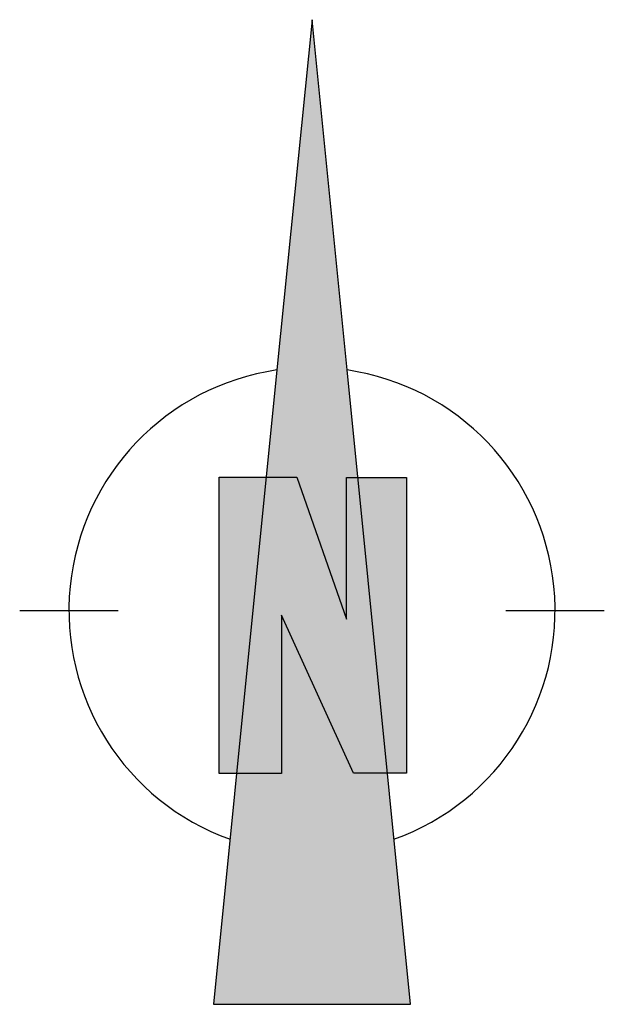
# Model space of a CAD drawing. Header units: metres. Extents: x 167415 to 168367, y 462435 to 462930.
# Tile 143 of 146: x 168361.13 to 168364.84, y 462515.16 to 462521.41. Entities that reach past the tile are written whole.
import ezdxf

# ---------------------------------------------------------------- set-up
doc = ezdxf.new("R2010")
doc.units = ezdxf.units.M
doc.header["$LTSCALE"] = 0.2
doc.linetypes.add('RI-HWA_BETON', pattern=[11.4, 9, -2.4])
doc.layers.add('N-WE-RI-HWA_TRANSPORTLEIDING_BETON_400-G', color=156, linetype='RI-HWA_BETON', lineweight=35)
doc.layers.add('TB00_NOORDPIJL', color=7, linetype='Continuous')

# ---------------------------------------------------------------- blocks, each defined once
blk = doc.blocks.new('AO-NRDPIJL1')
at = {"layer": 'TB00_NOORDPIJL'}
for color, points in [(253, [(-0.2224, -2.2236), (-0.625, -6.25), (0.625, -6.25), (0.2224, -2.2236), (0, 0)]), (256, [(-0.5884, -4.7852), (-0.5884, -2.9049), (-0.0957, -2.9049), (0.2192, -3.8055), (0.2192, -2.9069), (0.5996, -2.9069), (0.5996, -4.7831), (0.2626, -4.7831), (-0.1942, -3.7805), (-0.1942, -4.7839)])]:
    blk.add_hatch(color=color, dxfattribs=at).paths.add_polyline_path(points)
at = {"layer": 'TB00_NOORDPIJL', "ltscale": 10}
for p, q in [((-1.8551, -3.75), (-1.2301, -3.75)), ((1.2301, -3.75), (1.8551, -3.75))]:
    blk.add_line(p, q, dxfattribs=at)
blk.add_lwpolyline([(-0.2224, -2.2236), (-0.625, -6.25), (0.625, -6.25), (0.2224, -2.2236), (0, 0)], close=True, dxfattribs=at)
blk.add_lwpolyline([(-0.5884, -4.7852), (-0.5884, -2.9049), (-0.0957, -2.9049), (0.2192, -3.8055), (0.2192, -2.9069), (0.5996, -2.9069), (0.5996, -4.7831), (0.2626, -4.7831), (-0.1942, -3.7805), (-0.1942, -4.7839), (-0.5884, -4.7852)], dxfattribs=at)
for start, end in [(98.28789, 250.29092), (289.70908, 81.71211)]:
    blk.add_arc((0, -3.75), 1.5426, start, end, dxfattribs=at)

msp = doc.modelspace()

# ---------------------------------------------------------------- block references
at = {"layer": 'N-WE-RI-HWA_TRANSPORTLEIDING_BETON_400-G', "transparency": 33554687}
msp.add_blockref('AO-NRDPIJL1', (168362.9852, 462521.4058), dxfattribs=at)

doc.saveas('drawing.dxf')
